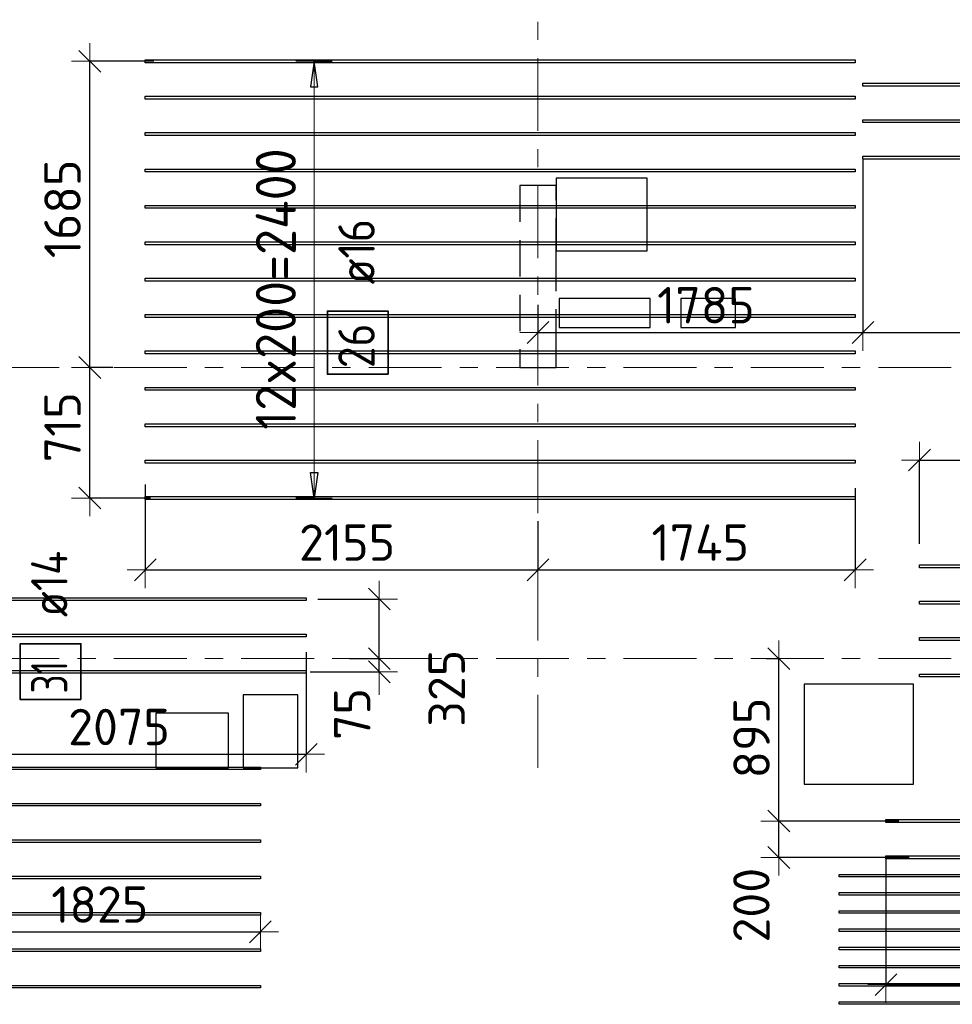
# Model space of a CAD drawing. Header units: metres. Extents: x -38 to 97, y -15 to 21.
# Tile 39 of 82: x 48.65 to 53.78, y 5.5 to 10.91. Entities that reach past the tile are written whole.
import ezdxf

# ---------------------------------------------------------------- set-up
doc = ezdxf.new("R2010")
doc.units = ezdxf.units.M
doc.header["$PDMODE"] = 65
for name, pattern in [('______11', [0.5, 0.4, -0.05, 0, -0.05]), ('______2', [0.27, 0.2, -0.07]), ('______5', [1.1, 0.8, -0.1, 0.1, -0.1])]:
    doc.linetypes.add(name, pattern=pattern)
for name, color, linetype, lineweight in [('XR$2$Осевая линия (1)', 7, '______5', 13), ('XR$3$Перекрытие (1)', 7, 'Continuous', 35), ('XR$3$Размерная линия (1)', 7, 'Continuous', 13)]:
    doc.layers.add(name, color=color, linetype=linetype, lineweight=lineweight)
doc.layers.add('XR$3$Арм.стержн.Доп. Арм верхн.зоны Х', color=7, linetype='Continuous', lineweight=35, true_color=0x8c8cff)
doc.layers.add('XR$5$Стена_ бетон несущ.', color=7, linetype='Continuous', lineweight=70, true_color=0xb4b496)
doc.styles.add('ISOCPEUR', font='txt')
doc.dimstyles.new('DIMSTYLE_3', dxfattribs={"dimtxt": 0.2, "dimasz": 0.2, "dimexe": 0, "dimexo": 0, "dimgap": 0.1, "dimtad": 2, "dimdec": 0, "dimlfac": 1000, "dimrnd": 5, "dimzin": 12, "dimdsep": 46, "dimtxsty": 'ISOCPEUR', "dimblk1": 'ALL_ML_STRICH', "dimblk2": 'ALL_ML_STRICH', "dimsah": 1, "dimcen": 0, "dimclrd": 7, "dimclre": 256, "dimclrt": 7, "dimadec": 0, "dimazin": 0, "dimtfac": 1, "dimtdec": 0, "dimtix": 1, "dimtmove": 2, "dimatfit": 3, "dimfxl": 0, "dimtzin": 0, "dimlwd": 0, "dimlwe": -3, "dimarcsym": 0})
doc.dimstyles.new('DIMSTYLE_6', dxfattribs={"dimtxt": 0.2, "dimasz": 0.2, "dimexe": 0, "dimexo": 0, "dimgap": 0.1, "dimtad": 2, "dimdec": 0, "dimlfac": 1000, "dimrnd": 5, "dimzin": 12, "dimdsep": 46, "dimtxsty": 'ISOCPEUR', "dimblk1": 'ALL_ML_STRICH', "dimblk2": 'ALL_ML_STRICH', "dimsah": 1, "dimcen": 0, "dimclrd": 7, "dimclre": 256, "dimclrt": 7, "dimadec": 0, "dimazin": 0, "dimtfac": 1, "dimtdec": 0, "dimtix": 1, "dimtmove": 2, "dimatfit": 3, "dimfxl": 0, "dimtvp": 1.2, "dimtzin": 0, "dimlwd": 0, "dimlwe": -3, "dimarcsym": 0})
doc.dimstyles.new('DIMSTYLE_7', dxfattribs={"dimtxt": 0.2, "dimasz": 0.2, "dimexe": 0, "dimexo": 0, "dimgap": 0.1, "dimtad": 0, "dimdec": 0, "dimlfac": 1000, "dimrnd": 5, "dimzin": 12, "dimdsep": 46, "dimtxsty": 'ISOCPEUR', "dimblk1": 'ALL_ML_STRICH', "dimblk2": 'ALL_ML_STRICH', "dimsah": 1, "dimcen": 0, "dimclrd": 7, "dimclre": 256, "dimclrt": 7, "dimadec": 0, "dimazin": 0, "dimtfac": 1, "dimtdec": 0, "dimtix": 1, "dimtmove": 2, "dimatfit": 3, "dimfxl": 0, "dimtvp": 1.2, "dimtzin": 0, "dimlwd": 0, "dimlwe": -3, "dimarcsym": 0})

# ---------------------------------------------------------------- blocks, each defined once
blk = doc.blocks.new('ALL_ML_STRICH')
at = {"color": 0, "linetype": 'ByBlock', "lineweight": -2}
for p, q in [((-0.3, -0.3), (0.3, 0.3)), ((0, -0.5), (0, 0.5)), ((-1, 0), (0.5, 0))]:
    blk.add_line(p, q, dxfattribs=at)
blk = doc.blocks.new('*D242')
at = {"layer": 'DEFPOINTS', "color": 7, "linetype": 'Continuous', "lineweight": 13, "transparency": 33554687}
for p in [(53.5031, 6.5072), (52.8235, 6.3072), (53.5599, 6.3072)]:
    blk.add_point(p, dxfattribs=at)
at = {"layer": 'XR$3$Размерная линия (1)', "color": 9, "linetype": 'Continuous', "lineweight": -2, "true_color": 0xc7c7c7, "transparency": 33554687}
for p, q in [((53.4831, 6.5072), (52.8235, 6.5072)), ((53.5399, 6.3072), (52.8235, 6.3072))]:
    blk.add_line(p, q, dxfattribs=at)
at = {"layer": 'XR$3$Размерная линия (1)', "color": 7, "linetype": 'Continuous', "lineweight": -2, "transparency": 33554687}
blk.add_line((52.8235, 6.3072), (52.8235, 6.5072), dxfattribs=at)
at = {"layer": 'XR$3$Размерная линия (1)', "color": 7, "linetype": 'Continuous', "lineweight": 13, "transparency": 33554687, "xscale": 0.2, "yscale": 0.2, "zscale": 0.2}
for p, rotation in [((52.8235, 6.5072), 90), ((52.8235, 6.3072), 270)]:
    blk.add_blockref('ALL_ML_STRICH', p, dxfattribs=dict(at, rotation=rotation))
at = {"layer": 'XR$3$Размерная линия (1)', "color": 7, "linetype": 'Continuous', "lineweight": 13, "transparency": 33554687, "insert": (52.6722, 6.0448), "char_height": 0.2, "width": 0.6, "attachment_point": 5, "rotation": 90, "style": 'ISOCPEUR'}
blk.add_mtext('\\A1;{200}', dxfattribs=at)
blk = doc.blocks.new('*D243')
at = {"layer": 'DEFPOINTS', "color": 7, "linetype": 'Continuous', "lineweight": 13, "transparency": 33554687}
for p in [(52.7327, 7.4), (52.8235, 6.5072), (53.5031, 6.5072)]:
    blk.add_point(p, dxfattribs=at)
at = {"layer": 'XR$3$Размерная линия (1)', "color": 9, "linetype": 'Continuous', "lineweight": -2, "true_color": 0xc7c7c7, "transparency": 33554687}
for p, q in [((52.7527, 7.4), (52.8235, 7.4)), ((53.4831, 6.5072), (52.8235, 6.5072))]:
    blk.add_line(p, q, dxfattribs=at)
at = {"layer": 'XR$3$Размерная линия (1)', "color": 7, "linetype": 'Continuous', "lineweight": -2, "transparency": 33554687}
blk.add_line((52.8235, 6.5072), (52.8235, 7.4), dxfattribs=at)
at = {"layer": 'XR$3$Размерная линия (1)', "color": 7, "linetype": 'Continuous', "lineweight": 13, "transparency": 33554687, "xscale": 0.2, "yscale": 0.2, "zscale": 0.2}
for p, rotation in [((52.8235, 7.4), 90), ((52.8235, 6.5072), 270)]:
    blk.add_blockref('ALL_ML_STRICH', p, dxfattribs=dict(at, rotation=rotation))
at = {"layer": 'XR$3$Размерная линия (1)', "color": 7, "linetype": 'Continuous', "lineweight": 13, "transparency": 33554687, "insert": (52.6735, 6.9636), "char_height": 0.2, "width": 0.6, "attachment_point": 5, "rotation": 90, "style": 'ISOCPEUR'}
blk.add_mtext('\\A1;{895}', dxfattribs=at)
blk = doc.blocks.new('*D294')
at = {"layer": 'DEFPOINTS', "color": 7, "linetype": 'Continuous', "lineweight": 13, "transparency": 33554687}
for p in [(50.4444, 7.4), (50.2285, 7.3272), (50.6281, 7.3272)]:
    blk.add_point(p, dxfattribs=at)
at = {"layer": 'XR$3$Размерная линия (1)', "color": 9, "linetype": 'Continuous', "lineweight": -2, "true_color": 0xc7c7c7, "transparency": 33554687}
for p, q in [((50.4644, 7.4), (50.6281, 7.4)), ((50.2485, 7.3272), (50.6281, 7.3272))]:
    blk.add_line(p, q, dxfattribs=at)
at = {"layer": 'XR$3$Размерная линия (1)', "color": 7, "linetype": 'Continuous', "lineweight": -2, "transparency": 33554687}
blk.add_line((50.6281, 7.3272), (50.6281, 7.4), dxfattribs=at)
at = {"layer": 'XR$3$Размерная линия (1)', "color": 7, "linetype": 'Continuous', "lineweight": 13, "transparency": 33554687, "xscale": 0.2, "yscale": 0.2, "zscale": 0.2}
for p, rotation in [((50.6281, 7.3272), 270), ((50.6281, 7.4), 90)]:
    blk.add_blockref('ALL_ML_STRICH', p, dxfattribs=dict(at, rotation=rotation))
at = {"layer": 'XR$3$Размерная линия (1)', "color": 7, "linetype": 'Continuous', "lineweight": 13, "transparency": 33554687, "insert": (50.4796, 7.0953), "char_height": 0.2, "width": 0.4, "attachment_point": 5, "rotation": 90, "style": 'ISOCPEUR'}
blk.add_mtext('\\A1;{75}', dxfattribs=at)
blk = doc.blocks.new('*D295')
at = {"layer": 'DEFPOINTS', "color": 7, "linetype": 'Continuous', "lineweight": 13, "transparency": 33554687}
for p in [(50.27, 7.7272), (50.4444, 7.4), (50.6281, 7.4)]:
    blk.add_point(p, dxfattribs=at)
at = {"layer": 'XR$3$Размерная линия (1)', "color": 9, "linetype": 'Continuous', "lineweight": -2, "true_color": 0xc7c7c7, "transparency": 33554687}
for p, q in [((50.29, 7.7272), (50.6281, 7.7272)), ((50.4644, 7.4), (50.6281, 7.4))]:
    blk.add_line(p, q, dxfattribs=at)
at = {"layer": 'XR$3$Размерная линия (1)', "color": 7, "linetype": 'Continuous', "lineweight": -2, "transparency": 33554687}
blk.add_line((50.6281, 7.4), (50.6281, 7.7272), dxfattribs=at)
at = {"layer": 'XR$3$Размерная линия (1)', "color": 7, "linetype": 'Continuous', "lineweight": 13, "transparency": 33554687, "xscale": 0.2, "yscale": 0.2, "zscale": 0.2}
for p, rotation in [((50.6281, 7.7272), 90), ((50.6281, 7.4), 270)]:
    blk.add_blockref('ALL_ML_STRICH', p, dxfattribs=dict(at, rotation=rotation))
at = {"layer": 'XR$3$Размерная линия (1)', "color": 7, "linetype": 'Continuous', "lineweight": 13, "transparency": 33554687, "insert": (50.9983, 7.2372), "char_height": 0.2, "width": 0.6, "attachment_point": 5, "rotation": 90, "style": 'ISOCPEUR'}
blk.add_mtext('\\A1;{325}', dxfattribs=at)
blk = doc.blocks.new('*D296')
at = {"layer": 'DEFPOINTS', "color": 7, "linetype": 'Continuous', "lineweight": 13, "transparency": 33554687}
for p in [(49.3426, 8.3765), (51.5, 8.1753), (49.3426, 7.8875)]:
    blk.add_point(p, dxfattribs=at)
at = {"layer": 'XR$3$Размерная линия (1)', "color": 9, "linetype": 'Continuous', "lineweight": -2, "true_color": 0xc7c7c7, "transparency": 33554687}
for p, q in [((49.3426, 8.3565), (49.3426, 7.8875)), ((51.5, 8.1553), (51.5, 7.8875))]:
    blk.add_line(p, q, dxfattribs=at)
at = {"layer": 'XR$3$Размерная линия (1)', "color": 7, "linetype": 'Continuous', "lineweight": -2, "transparency": 33554687}
blk.add_line((49.3426, 7.8875), (51.5, 7.8875), dxfattribs=at)
at = {"layer": 'XR$3$Размерная линия (1)', "color": 7, "linetype": 'Continuous', "lineweight": 13, "transparency": 33554687, "xscale": 0.2, "yscale": 0.2, "zscale": 0.2, "rotation": 180}
blk.add_blockref('ALL_ML_STRICH', (49.3426, 7.8875), dxfattribs=at)
at = {"layer": 'XR$3$Размерная линия (1)', "color": 7, "linetype": 'Continuous', "lineweight": 13, "transparency": 33554687, "xscale": 0.2, "yscale": 0.2, "zscale": 0.2}
blk.add_blockref('ALL_ML_STRICH', (51.5, 7.8875), dxfattribs=at)
at = {"layer": 'XR$3$Размерная линия (1)', "color": 7, "linetype": 'Continuous', "lineweight": 13, "transparency": 33554687, "insert": (50.4513, 8.0375), "char_height": 0.2, "width": 0.8, "attachment_point": 5, "style": 'ISOCPEUR'}
blk.add_mtext('\\A1;{2155}', dxfattribs=at)
blk = doc.blocks.new('*D297')
at = {"layer": 'DEFPOINTS', "color": 7, "linetype": 'Continuous', "lineweight": 13, "transparency": 33554687}
for p in [(53.2426, 8.357), (51.5, 8.1753), (51.5, 7.8875)]:
    blk.add_point(p, dxfattribs=at)
at = {"layer": 'XR$3$Размерная линия (1)', "color": 9, "linetype": 'Continuous', "lineweight": -2, "true_color": 0xc7c7c7, "transparency": 33554687}
for p, q in [((53.2426, 8.337), (53.2426, 7.8875)), ((51.5, 8.1553), (51.5, 7.8875))]:
    blk.add_line(p, q, dxfattribs=at)
at = {"layer": 'XR$3$Размерная линия (1)', "color": 7, "linetype": 'Continuous', "lineweight": -2, "transparency": 33554687}
blk.add_line((51.5, 7.8875), (53.2426, 7.8875), dxfattribs=at)
at = {"layer": 'XR$3$Размерная линия (1)', "color": 7, "linetype": 'Continuous', "lineweight": 13, "transparency": 33554687, "xscale": 0.2, "yscale": 0.2, "zscale": 0.2, "rotation": 180}
blk.add_blockref('ALL_ML_STRICH', (51.5, 7.8875), dxfattribs=at)
at = {"layer": 'XR$3$Размерная линия (1)', "color": 7, "linetype": 'Continuous', "lineweight": 13, "transparency": 33554687, "xscale": 0.2, "yscale": 0.2, "zscale": 0.2}
blk.add_blockref('ALL_ML_STRICH', (53.2426, 7.8875), dxfattribs=at)
at = {"layer": 'XR$3$Размерная линия (1)', "color": 7, "linetype": 'Continuous', "lineweight": 13, "transparency": 33554687, "insert": (52.3913, 8.0375), "char_height": 0.2, "width": 0.8, "attachment_point": 5, "style": 'ISOCPEUR'}
blk.add_mtext('\\A1;{1745}', dxfattribs=at)
blk = doc.blocks.new('*D298')
at = {"layer": 'DEFPOINTS', "color": 7, "linetype": 'Continuous', "lineweight": 13, "transparency": 33554687}
for p in [(53.5961, 8.4913), (54.95, 8.4597), (53.5961, 8.0112)]:
    blk.add_point(p, dxfattribs=at)
at = {"layer": 'XR$3$Размерная линия (1)', "color": 9, "linetype": 'Continuous', "lineweight": -2, "true_color": 0xc7c7c7, "transparency": 33554687}
for p, q in [((53.5961, 8.0312), (53.5961, 8.4913)), ((54.95, 8.4397), (54.95, 8.4913))]:
    blk.add_line(p, q, dxfattribs=at)
at = {"layer": 'XR$3$Размерная линия (1)', "color": 7, "linetype": 'Continuous', "lineweight": -2, "transparency": 33554687}
blk.add_line((53.5961, 8.4913), (54.95, 8.4913), dxfattribs=at)
at = {"layer": 'XR$3$Размерная линия (1)', "color": 7, "linetype": 'Continuous', "lineweight": 13, "transparency": 33554687, "xscale": 0.2, "yscale": 0.2, "zscale": 0.2, "rotation": 180}
blk.add_blockref('ALL_ML_STRICH', (53.5961, 8.4913), dxfattribs=at)
at = {"layer": 'XR$3$Размерная линия (1)', "color": 7, "linetype": 'Continuous', "lineweight": 13, "transparency": 33554687, "xscale": 0.2, "yscale": 0.2, "zscale": 0.2}
blk.add_blockref('ALL_ML_STRICH', (54.95, 8.4913), dxfattribs=at)
at = {"layer": 'XR$3$Размерная линия (1)', "color": 7, "linetype": 'Continuous', "lineweight": 13, "transparency": 33554687, "insert": (54.3031, 8.6413), "char_height": 0.2, "width": 0.8, "attachment_point": 5, "style": 'ISOCPEUR'}
blk.add_mtext('\\A1;{1355}', dxfattribs=at)
blk = doc.blocks.new('*D302')
at = {"layer": 'DEFPOINTS', "color": 7, "linetype": 'Continuous', "lineweight": 13, "transparency": 33554687}
for p in [(53.4118, 6.3162), (54.95, 5.7742), (53.4118, 5.6084)]:
    blk.add_point(p, dxfattribs=at)
at = {"layer": 'XR$3$Размерная линия (1)', "color": 9, "linetype": 'Continuous', "lineweight": -2, "true_color": 0xc7c7c7, "transparency": 33554687}
for p, q in [((53.4118, 6.2962), (53.4118, 5.6084)), ((54.95, 5.7542), (54.95, 5.6084))]:
    blk.add_line(p, q, dxfattribs=at)
at = {"layer": 'XR$3$Размерная линия (1)', "color": 7, "linetype": 'Continuous', "lineweight": -2, "transparency": 33554687}
blk.add_line((53.4118, 5.6084), (54.95, 5.6084), dxfattribs=at)
at = {"layer": 'XR$3$Размерная линия (1)', "color": 7, "linetype": 'Continuous', "lineweight": 13, "transparency": 33554687, "xscale": 0.2, "yscale": 0.2, "zscale": 0.2, "rotation": 180}
blk.add_blockref('ALL_ML_STRICH', (53.4118, 5.6084), dxfattribs=at)
at = {"layer": 'XR$3$Размерная линия (1)', "color": 7, "linetype": 'Continuous', "lineweight": 13, "transparency": 33554687, "xscale": 0.2, "yscale": 0.2, "zscale": 0.2}
blk.add_blockref('ALL_ML_STRICH', (54.95, 5.6084), dxfattribs=at)
at = {"layer": 'XR$3$Размерная линия (1)', "color": 7, "linetype": 'Continuous', "lineweight": 13, "transparency": 33554687, "insert": (54.2009, 5.7584), "char_height": 0.2, "width": 0.8, "attachment_point": 5, "style": 'ISOCPEUR'}
blk.add_mtext('\\A1;{1540}', dxfattribs=at)
blk = doc.blocks.new('*D327')
at = {"layer": 'DEFPOINTS', "color": 7, "linetype": 'Continuous', "lineweight": 13, "transparency": 33554687}
for p in [(50.2269, 7.4562), (48.15, 7.0974), (48.15, 6.8742)]:
    blk.add_point(p, dxfattribs=at)
at = {"layer": 'XR$3$Размерная линия (1)', "color": 9, "linetype": 'Continuous', "lineweight": -2, "true_color": 0xc7c7c7, "transparency": 33554687}
for p, q in [((50.2269, 7.4362), (50.2269, 6.8742)), ((48.15, 7.0774), (48.15, 6.8742))]:
    blk.add_line(p, q, dxfattribs=at)
at = {"layer": 'XR$3$Размерная линия (1)', "color": 7, "linetype": 'Continuous', "lineweight": -2, "transparency": 33554687}
blk.add_line((48.15, 6.8742), (50.2269, 6.8742), dxfattribs=at)
at = {"layer": 'XR$3$Размерная линия (1)', "color": 7, "linetype": 'Continuous', "lineweight": 13, "transparency": 33554687, "xscale": 0.2, "yscale": 0.2, "zscale": 0.2, "rotation": 180}
blk.add_blockref('ALL_ML_STRICH', (48.15, 6.8742), dxfattribs=at)
at = {"layer": 'XR$3$Размерная линия (1)', "color": 7, "linetype": 'Continuous', "lineweight": 13, "transparency": 33554687, "xscale": 0.2, "yscale": 0.2, "zscale": 0.2}
blk.add_blockref('ALL_ML_STRICH', (50.2269, 6.8742), dxfattribs=at)
at = {"layer": 'XR$3$Размерная линия (1)', "color": 7, "linetype": 'Continuous', "lineweight": 13, "transparency": 33554687, "insert": (49.1984, 7.0242), "char_height": 0.2, "width": 0.8, "attachment_point": 5, "style": 'ISOCPEUR'}
blk.add_mtext('\\A1;{2075}', dxfattribs=at)
blk = doc.blocks.new('*D328')
at = {"layer": 'DEFPOINTS', "color": 7, "linetype": 'Continuous', "lineweight": 13, "transparency": 33554687}
for p in [(49.1844, 9), (49.038, 8.2825), (49.3905, 8.2825)]:
    blk.add_point(p, dxfattribs=at)
at = {"layer": 'XR$3$Размерная линия (1)', "color": 9, "linetype": 'Continuous', "lineweight": -2, "true_color": 0xc7c7c7, "transparency": 33554687}
for p, q in [((49.1644, 9), (49.038, 9)), ((49.3705, 8.2825), (49.038, 8.2825))]:
    blk.add_line(p, q, dxfattribs=at)
at = {"layer": 'XR$3$Размерная линия (1)', "color": 7, "linetype": 'Continuous', "lineweight": -2, "transparency": 33554687}
blk.add_line((49.038, 8.2825), (49.038, 9), dxfattribs=at)
at = {"layer": 'XR$3$Размерная линия (1)', "color": 7, "linetype": 'Continuous', "lineweight": 13, "transparency": 33554687, "xscale": 0.2, "yscale": 0.2, "zscale": 0.2}
for p, rotation in [((49.038, 9), 90), ((49.038, 8.2825), 270)]:
    blk.add_blockref('ALL_ML_STRICH', p, dxfattribs=dict(at, rotation=rotation))
at = {"layer": 'XR$3$Размерная линия (1)', "color": 7, "linetype": 'Continuous', "lineweight": 13, "transparency": 33554687, "insert": (48.888, 8.6713), "char_height": 0.2, "width": 0.6, "attachment_point": 5, "rotation": 90, "style": 'ISOCPEUR'}
blk.add_mtext('\\A1;{715}', dxfattribs=at)
blk = doc.blocks.new('*D329')
at = {"layer": 'DEFPOINTS', "color": 7, "linetype": 'Continuous', "lineweight": 13, "transparency": 33554687}
for p in [(49.4096, 10.6825), (49.038, 9), (49.1844, 9)]:
    blk.add_point(p, dxfattribs=at)
at = {"layer": 'XR$3$Размерная линия (1)', "color": 9, "linetype": 'Continuous', "lineweight": -2, "true_color": 0xc7c7c7, "transparency": 33554687}
for p, q in [((49.3896, 10.6825), (49.038, 10.6825)), ((49.1644, 9), (49.038, 9))]:
    blk.add_line(p, q, dxfattribs=at)
at = {"layer": 'XR$3$Размерная линия (1)', "color": 7, "linetype": 'Continuous', "lineweight": -2, "transparency": 33554687}
blk.add_line((49.038, 9), (49.038, 10.6825), dxfattribs=at)
at = {"layer": 'XR$3$Размерная линия (1)', "color": 7, "linetype": 'Continuous', "lineweight": 13, "transparency": 33554687, "xscale": 0.2, "yscale": 0.2, "zscale": 0.2}
for p, rotation in [((49.038, 10.6825), 90), ((49.038, 9), 270)]:
    blk.add_blockref('ALL_ML_STRICH', p, dxfattribs=dict(at, rotation=rotation))
at = {"layer": 'XR$3$Размерная линия (1)', "color": 7, "linetype": 'Continuous', "lineweight": 13, "transparency": 33554687, "insert": (48.888, 9.8713), "char_height": 0.2, "width": 0.8, "attachment_point": 5, "rotation": 90, "style": 'ISOCPEUR'}
blk.add_mtext('\\A1;{1685}', dxfattribs=at)
blk = doc.blocks.new('*D330')
at = {"layer": 'DEFPOINTS', "color": 7, "linetype": 'Continuous', "lineweight": 13, "transparency": 33554687}
for p in [(53.2853, 10.1615), (51.5, 9.3638), (51.5, 9.1921)]:
    blk.add_point(p, dxfattribs=at)
at = {"layer": 'XR$3$Размерная линия (1)', "color": 9, "linetype": 'Continuous', "lineweight": -2, "true_color": 0xc7c7c7, "transparency": 33554687}
for p, q in [((53.2853, 10.1415), (53.2853, 9.1921)), ((51.5, 9.3438), (51.5, 9.1921))]:
    blk.add_line(p, q, dxfattribs=at)
at = {"layer": 'XR$3$Размерная линия (1)', "color": 7, "linetype": 'Continuous', "lineweight": -2, "transparency": 33554687}
blk.add_line((51.5, 9.1921), (53.2853, 9.1921), dxfattribs=at)
at = {"layer": 'XR$3$Размерная линия (1)', "color": 7, "linetype": 'Continuous', "lineweight": 13, "transparency": 33554687, "xscale": 0.2, "yscale": 0.2, "zscale": 0.2, "rotation": 180}
blk.add_blockref('ALL_ML_STRICH', (51.5, 9.1921), dxfattribs=at)
at = {"layer": 'XR$3$Размерная линия (1)', "color": 7, "linetype": 'Continuous', "lineweight": 13, "transparency": 33554687, "xscale": 0.2, "yscale": 0.2, "zscale": 0.2}
blk.add_blockref('ALL_ML_STRICH', (53.2853, 9.1921), dxfattribs=at)
at = {"layer": 'XR$3$Размерная линия (1)', "color": 7, "linetype": 'Continuous', "lineweight": 13, "transparency": 33554687, "insert": (52.4226, 9.3421), "char_height": 0.2, "width": 0.8, "attachment_point": 5, "style": 'ISOCPEUR'}
blk.add_mtext('\\A1;{1785}', dxfattribs=at)
blk = doc.blocks.new('*D331')
at = {"layer": 'DEFPOINTS', "color": 7, "linetype": 'Continuous', "lineweight": 13, "transparency": 33554687}
for p in [(53.2853, 10.1615), (57.1853, 10.1615), (53.2853, 9.1921)]:
    blk.add_point(p, dxfattribs=at)
at = {"layer": 'XR$3$Размерная линия (1)', "color": 9, "linetype": 'Continuous', "lineweight": -2, "true_color": 0xc7c7c7, "transparency": 33554687}
for p, q in [((53.2853, 10.1415), (53.2853, 9.1921)), ((57.1853, 10.1415), (57.1853, 9.1921))]:
    blk.add_line(p, q, dxfattribs=at)
at = {"layer": 'XR$3$Размерная линия (1)', "color": 7, "linetype": 'Continuous', "lineweight": -2, "transparency": 33554687}
blk.add_line((53.2853, 9.1921), (57.1853, 9.1921), dxfattribs=at)
at = {"layer": 'XR$3$Размерная линия (1)', "color": 7, "linetype": 'Continuous', "lineweight": 13, "transparency": 33554687, "xscale": 0.2, "yscale": 0.2, "zscale": 0.2, "rotation": 180}
blk.add_blockref('ALL_ML_STRICH', (53.2853, 9.1921), dxfattribs=at)
at = {"layer": 'XR$3$Размерная линия (1)', "color": 7, "linetype": 'Continuous', "lineweight": 13, "transparency": 33554687, "xscale": 0.2, "yscale": 0.2, "zscale": 0.2}
blk.add_blockref('ALL_ML_STRICH', (57.1853, 9.1921), dxfattribs=at)
at = {"layer": 'XR$3$Размерная линия (1)', "color": 7, "linetype": 'Continuous', "lineweight": 13, "transparency": 33554687, "insert": (55.2453, 9.3421), "char_height": 0.2, "width": 0.8, "attachment_point": 5, "style": 'ISOCPEUR'}
blk.add_mtext('\\A1;{3900}', dxfattribs=at)
blk = doc.blocks.new('*D351')
at = {"layer": 'DEFPOINTS', "color": 7, "linetype": 'Continuous', "lineweight": 13, "transparency": 33554687}
for p in [(48.15, 5.8981), (48.15, 5.8738), (49.975, 5.866)]:
    blk.add_point(p, dxfattribs=at)
at = {"layer": 'XR$3$Размерная линия (1)', "color": 9, "linetype": 'Continuous', "lineweight": -2, "true_color": 0xc7c7c7, "transparency": 33554687}
for p, q in [((48.15, 5.8938), (48.15, 5.8981)), ((49.975, 5.886), (49.975, 5.8981))]:
    blk.add_line(p, q, dxfattribs=at)
at = {"layer": 'XR$3$Размерная линия (1)', "color": 7, "linetype": 'Continuous', "lineweight": -2, "transparency": 33554687}
blk.add_line((48.15, 5.8981), (49.975, 5.8981), dxfattribs=at)
at = {"layer": 'XR$3$Размерная линия (1)', "color": 7, "linetype": 'Continuous', "lineweight": 13, "transparency": 33554687, "xscale": 0.2, "yscale": 0.2, "zscale": 0.2, "rotation": 180}
blk.add_blockref('ALL_ML_STRICH', (48.15, 5.8981), dxfattribs=at)
at = {"layer": 'XR$3$Размерная линия (1)', "color": 7, "linetype": 'Continuous', "lineweight": 13, "transparency": 33554687, "xscale": 0.2, "yscale": 0.2, "zscale": 0.2}
blk.add_blockref('ALL_ML_STRICH', (49.975, 5.8981), dxfattribs=at)
at = {"layer": 'XR$3$Размерная линия (1)', "color": 7, "linetype": 'Continuous', "lineweight": 13, "transparency": 33554687, "insert": (49.0925, 6.0481), "char_height": 0.2, "width": 0.8, "attachment_point": 5, "style": 'ISOCPEUR'}
blk.add_mtext('\\A1;{1825}', dxfattribs=at)

msp = doc.modelspace()

# ---------------------------------------------------------------- linework, layer by layer
at = {"layer": 'XR$2$Осевая линия (1)', "color": 253, "linetype": '______11', "lineweight": 13, "true_color": 0xa0a0a0, "transparency": 33554687}
for p, q in [((51.5, 6.8), (51.5, 19.78)), ((-2.63, 9), (62.6, 9)), ((-2.63, 7.4), (62.6, 7.4))]:
    msp.add_line(p, q, dxfattribs=at)
at = {"layer": 'XR$3$Арм.стержн.Доп. Арм верхн.зоны Х', "color": 253, "linetype": 'Continuous', "lineweight": -3, "true_color": 0xa0a0a0, "transparency": 33554687}
for p, q in [((50.2698, 10.6825), (50.1698, 10.6825)), ((50.2698, 10.6825), (50.3698, 10.6825)), ((50.2698, 8.2825), (50.1698, 8.2825)), ((50.2698, 8.2825), (50.3698, 8.2825))]:
    msp.add_line(p, q, dxfattribs=at)
at = {"layer": 'XR$3$Арм.стержн.Доп. Арм верхн.зоны Х', "color": 7, "linetype": 'Continuous', "lineweight": 25, "transparency": 33554687}
for p, q in [((50.2698, 10.6825), (50.2498, 10.5425)), ((50.2898, 10.5425), (50.2698, 10.6825)), ((50.2498, 10.5425), (50.2898, 10.5425)), ((50.2698, 8.2825), (50.2498, 8.4225)), ((50.2498, 8.4225), (50.2898, 8.4225)), ((50.2898, 8.4225), (50.2698, 8.2825))]:
    msp.add_line(p, q, dxfattribs=at)
at = {"layer": 'XR$3$Арм.стержн.Доп. Арм верхн.зоны Х', "color": 7, "linetype": 'Continuous', "lineweight": 13, "transparency": 33554687}
for p, q in [((50.2698, 10.6825), (50.2698, 10.6825)), ((50.2698, 8.2825), (50.2698, 10.6825)), ((50.2698, 8.2825), (50.2698, 8.2825))]:
    msp.add_line(p, q, dxfattribs=at)
at = {"layer": 'XR$3$Арм.стержн.Доп. Арм верхн.зоны Х', "color": 7, "linetype": 'Continuous', "lineweight": 25, "transparency": 33554687}
for points in [[(53.2426, 10.6745), (49.3426, 10.6745), (49.3426, 10.6905), (53.2426, 10.6905), (53.2426, 10.6745)], [(57.1853, 10.5455), (53.2853, 10.5455), (53.2853, 10.5615), (57.1853, 10.5615), (57.1853, 10.5455)], [(53.2426, 10.4745), (49.3426, 10.4745), (49.3426, 10.4905), (53.2426, 10.4905), (53.2426, 10.4745)], [(57.1853, 10.3455), (53.2853, 10.3455), (53.2853, 10.3615), (57.1853, 10.3615), (57.1853, 10.3455)], [(53.2426, 10.2745), (49.3426, 10.2745), (49.3426, 10.2905), (53.2426, 10.2905), (53.2426, 10.2745)], [(57.1853, 10.1455), (53.2853, 10.1455), (53.2853, 10.1615), (57.1853, 10.1615), (57.1853, 10.1455)], [(53.2426, 10.0745), (49.3426, 10.0745), (49.3426, 10.0905), (53.2426, 10.0905), (53.2426, 10.0745)], [(53.2426, 9.8745), (49.3426, 9.8745), (49.3426, 9.8905), (53.2426, 9.8905), (53.2426, 9.8745)], [(53.2426, 9.6745), (49.3426, 9.6745), (49.3426, 9.6905), (53.2426, 9.6905), (53.2426, 9.6745)], [(53.2426, 9.4745), (49.3426, 9.4745), (49.3426, 9.4905), (53.2426, 9.4905), (53.2426, 9.4745)], [(53.2426, 9.2745), (49.3426, 9.2745), (49.3426, 9.2905), (53.2426, 9.2905), (53.2426, 9.2745)], [(53.2426, 9.0745), (49.3426, 9.0745), (49.3426, 9.0905), (53.2426, 9.0905), (53.2426, 9.0745)], [(53.2426, 8.8745), (49.3426, 8.8745), (49.3426, 8.8905), (53.2426, 8.8905), (53.2426, 8.8745)], [(53.2426, 8.6745), (49.3426, 8.6745), (49.3426, 8.6905), (53.2426, 8.6905), (53.2426, 8.6745)], [(53.2426, 8.4745), (49.3426, 8.4745), (49.3426, 8.4905), (53.2426, 8.4905), (53.2426, 8.4745)], [(53.2426, 8.2745), (49.3426, 8.2745), (49.3426, 8.2905), (53.2426, 8.2905), (53.2426, 8.2745)], [(56.5461, 7.8992), (53.5961, 7.8992), (53.5961, 7.9152), (56.5461, 7.9152), (56.5461, 7.8992)], [(50.2269, 7.7202), (47.2769, 7.7202), (47.2769, 7.7342), (50.2269, 7.7342), (50.2269, 7.7202)], [(56.5461, 7.6992), (53.5961, 7.6992), (53.5961, 7.7152), (56.5461, 7.7152), (56.5461, 7.6992)], [(50.2269, 7.5202), (47.2769, 7.5202), (47.2769, 7.5342), (50.2269, 7.5342), (50.2269, 7.5202)], [(56.5461, 7.4992), (53.5961, 7.4992), (53.5961, 7.5152), (56.5461, 7.5152), (56.5461, 7.4992)], [(50.2269, 7.3202), (47.2769, 7.3202), (47.2769, 7.3342), (50.2269, 7.3342), (50.2269, 7.3202)], [(56.5461, 7.2992), (53.5961, 7.2992), (53.5961, 7.3152), (56.5461, 7.3152), (56.5461, 7.2992)], [(49.975, 6.7902), (46.075, 6.7902), (46.075, 6.8042), (49.975, 6.8042), (49.975, 6.7902)], [(49.975, 6.5902), (46.075, 6.5902), (46.075, 6.6042), (49.975, 6.6042), (49.975, 6.5902)], [(55.0118, 6.4992), (53.4118, 6.4992), (53.4118, 6.5152), (55.0118, 6.5152), (55.0118, 6.4992)], [(49.975, 6.3902), (46.075, 6.3902), (46.075, 6.4042), (49.975, 6.4042), (49.975, 6.3902)], [(55.0118, 6.2992), (53.4118, 6.2992), (53.4118, 6.3152), (55.0118, 6.3152), (55.0118, 6.2992)], [(49.975, 6.1902), (46.075, 6.1902), (46.075, 6.2042), (49.975, 6.2042), (49.975, 6.1902)], [(57.055, 6.2002), (53.155, 6.2002), (53.155, 6.2142), (57.055, 6.2142), (57.055, 6.2002)], [(57.055, 6.1002), (53.155, 6.1002), (53.155, 6.1142), (57.055, 6.1142), (57.055, 6.1002)], [(57.055, 6.0002), (53.155, 6.0002), (53.155, 6.0142), (57.055, 6.0142), (57.055, 6.0002)], [(49.975, 5.9902), (46.075, 5.9902), (46.075, 6.0042), (49.975, 6.0042), (49.975, 5.9902)], [(57.055, 5.9002), (53.155, 5.9002), (53.155, 5.9142), (57.055, 5.9142), (57.055, 5.9002)], [(49.975, 5.7902), (46.075, 5.7902), (46.075, 5.8042), (49.975, 5.8042), (49.975, 5.7902)], [(57.055, 5.8002), (53.155, 5.8002), (53.155, 5.8142), (57.055, 5.8142), (57.055, 5.8002)], [(57.055, 5.7002), (53.155, 5.7002), (53.155, 5.7142), (57.055, 5.7142), (57.055, 5.7002)], [(49.975, 5.5902), (46.075, 5.5902), (46.075, 5.6042), (49.975, 5.6042), (49.975, 5.5902)], [(57.055, 5.6002), (53.155, 5.6002), (53.155, 5.6142), (57.055, 5.6142), (57.055, 5.6002)], [(57.055, 5.5002), (53.155, 5.5002), (53.155, 5.5142), (57.055, 5.5142), (57.055, 5.5002)]]:
    msp.add_lwpolyline(points, dxfattribs=at)
at = {"layer": 'XR$3$Арм.стержн.Доп. Арм верхн.зоны Х', "color": 7, "linetype": 'Continuous', "lineweight": 35, "transparency": 33554687}
for points in [[(50.6763, 8.9631), (50.6763, 9.3097), (50.343, 9.3097), (50.343, 8.9631), (50.6763, 8.9631)], [(48.9886, 7.1747), (48.9886, 7.4813), (48.6552, 7.4813), (48.6552, 7.1747), (48.9886, 7.1747)]]:
    msp.add_lwpolyline(points, dxfattribs=at)
at = {"layer": 'XR$3$Перекрытие (1)', "color": 7, "linetype": 'Continuous', "lineweight": 25, "transparency": 33554687}
for p, q in [((51.6, 10.0404), (51.6, 9.6404)), ((52.1, 10.0404), (51.6, 10.0404)), ((52.1, 9.6404), (52.1, 10.0404)), ((51.6, 9.6404), (52.1, 9.6404)), ((51.6156, 9.3795), (51.6156, 9.2195)), ((52.1156, 9.3795), (51.6156, 9.3795)), ((52.1156, 9.2195), (52.1156, 9.3795)), ((52.2856, 9.3795), (52.2856, 9.2195)), ((52.5856, 9.3795), (52.2856, 9.3795)), ((52.5856, 9.2195), (52.5856, 9.3795)), ((51.6156, 9.2195), (52.1156, 9.2195)), ((52.2856, 9.2195), (52.5856, 9.2195)), ((52.963, 7.2601), (52.963, 6.7101)), ((53.563, 7.2601), (52.963, 7.2601)), ((53.563, 6.7101), (53.563, 7.2601)), ((49.88, 7.2002), (49.88, 6.8002)), ((50.18, 7.2002), (49.88, 7.2002)), ((50.18, 6.8002), (50.18, 7.2002)), ((49.4, 7.1002), (49.4, 6.8002)), ((49.8, 7.1002), (49.4, 7.1002)), ((49.8, 6.8002), (49.8, 7.1002)), ((49.4, 6.8002), (49.8, 6.8002)), ((49.88, 6.8002), (50.18, 6.8002)), ((52.963, 6.7101), (53.563, 6.7101))]:
    msp.add_line(p, q, dxfattribs=at)
at = {"layer": 'XR$5$Стена_ бетон несущ.', "color": 253, "linetype": '______2', "lineweight": -3, "true_color": 0xa0a0a0, "transparency": 33554687}
for p, q in [((51.4, 10), (51.4, 9.08)), ((51.6, 10), (51.4, 10)), ((51.6, 9.6201), (51.6, 10)), ((51.6, 9.4201), (51.6, 9.6201)), ((51.6, 9.12), (51.6, 9.4201)), ((51.6, 9), (51.6, 9.12)), ((51.4, 9.08), (51.4, 9)), ((51.4, 9), (51.6, 9))]:
    msp.add_line(p, q, dxfattribs=at)

# ---------------------------------------------------------------- texts
at = {"layer": 'XR$3$Арм.стержн.Доп. Арм верхн.зоны Х', "color": 7, "linetype": 'Continuous', "lineweight": 13, "transparency": 33554687, "insert": (50.1698, 8.6575), "char_height": 0.22, "width": 1.775242, "attachment_point": 7, "rotation": 90, "style": 'ISOCPEUR'}
msp.add_mtext('\\W0.95;12x200=2400', dxfattribs=at)
at = {"layer": 'XR$3$Арм.стержн.Доп. Арм верхн.зоны Х', "color": 7, "linetype": 'Continuous', "lineweight": 25, "transparency": 33554687, "char_height": 0.2, "attachment_point": 7, "rotation": 90, "style": 'ISOCPEUR'}
for s, insert, width in [('\\W0.89; ø16 ', (50.603, 9.3431), 0.749105), ('\\W0.87;26', (50.603, 8.9964), 0.367208), ('\\W0.89; ø14 ', (48.9152, 7.5147), 0.769432), ('\\W0.75;31', (48.9152, 7.208), 0.314854)]:
    msp.add_mtext(s, dxfattribs=dict(at, insert=insert, width=width))

# ---------------------------------------------------------------- dimensions: what is measured, and where the dimension line sits
at = {"layer": 'XR$3$Размерная линия (1)', "color": 7, "linetype": 'Continuous', "lineweight": 13, "transparency": 33554687}
for base, p1, p2, dimstyle, picture, middle in [((49.03801, 10.68253), (49.1644, 9), (49.38962, 10.68253), 'DIMSTYLE_3', '*D329', (48.88801, 9.87127)), ((49.03801, 9), (49.37052, 8.28253), (49.1644, 9), 'DIMSTYLE_3', '*D328', (48.88801, 8.67127)), ((50.6281, 7.7272), (50.4644, 7.4), (50.29, 7.7272), 'DIMSTYLE_7', '*D295', (50.9983, 7.2372)), ((50.6281, 7.4), (50.2485, 7.3272), (50.4644, 7.4), 'DIMSTYLE_6', '*D294', (50.4796, 7.0953)), ((52.8235, 7.4), (53.4831, 6.5072), (52.7527, 7.4), 'DIMSTYLE_3', '*D243', (52.6735, 6.9636)), ((52.8235, 6.5072), (53.5399, 6.3072), (53.4831, 6.5072), 'DIMSTYLE_6', '*D242', (52.6722, 6.0448))]:
    dim = msp.add_linear_dim(base=base, p1=p1, p2=p2, angle=90, dimstyle=dimstyle, override={"dimpost": '<>', "dimclrd": 7, "dimclre": 9, "dimclrt": 7, "dimlwd": 0, "dimlwe": 65533}, dxfattribs=at)
    dim.commit()
    dim.dimension.update_dxf_attribs({"geometry": picture, "text_midpoint": middle, "dimtype": 160})
for base, p1, p2, picture, middle in [((53.2853, 9.1921), (51.5, 9.3438), (53.2853, 10.1415), '*D330', (52.4226, 9.3421)), ((57.1853, 9.1921), (53.2853, 10.1415), (57.1853, 10.1415), '*D331', (55.2453, 9.3421)), ((54.95, 8.4913), (53.5961, 8.0312), (54.95, 8.4397), '*D298', (54.3031, 8.6413)), ((51.5, 7.8875), (49.3426, 8.3565), (51.5, 8.1553), '*D296', (50.4513, 8.0375)), ((53.2426, 7.8875), (51.5, 8.1553), (53.2426, 8.337), '*D297', (52.3913, 8.0375)), ((50.2269, 6.8742), (48.15, 7.0774), (50.2269, 7.4362), '*D327', (49.1984, 7.0242)), ((54.95, 5.6084), (53.4118, 6.2962), (54.95, 5.7542), '*D302', (54.2009, 5.7584)), ((49.975, 5.8981), (48.15, 5.8938), (49.975, 5.886), '*D351', (49.0925, 6.0481))]:
    dim = msp.add_linear_dim(base=base, p1=p1, p2=p2, dimstyle='DIMSTYLE_3', override={"dimpost": '<>', "dimclrd": 7, "dimclre": 9, "dimclrt": 7, "dimlwd": 0, "dimlwe": 65533}, dxfattribs=at)
    dim.commit()
    dim.dimension.update_dxf_attribs({"geometry": picture, "text_midpoint": middle, "dimtype": 160})

doc.saveas('drawing.dxf')
